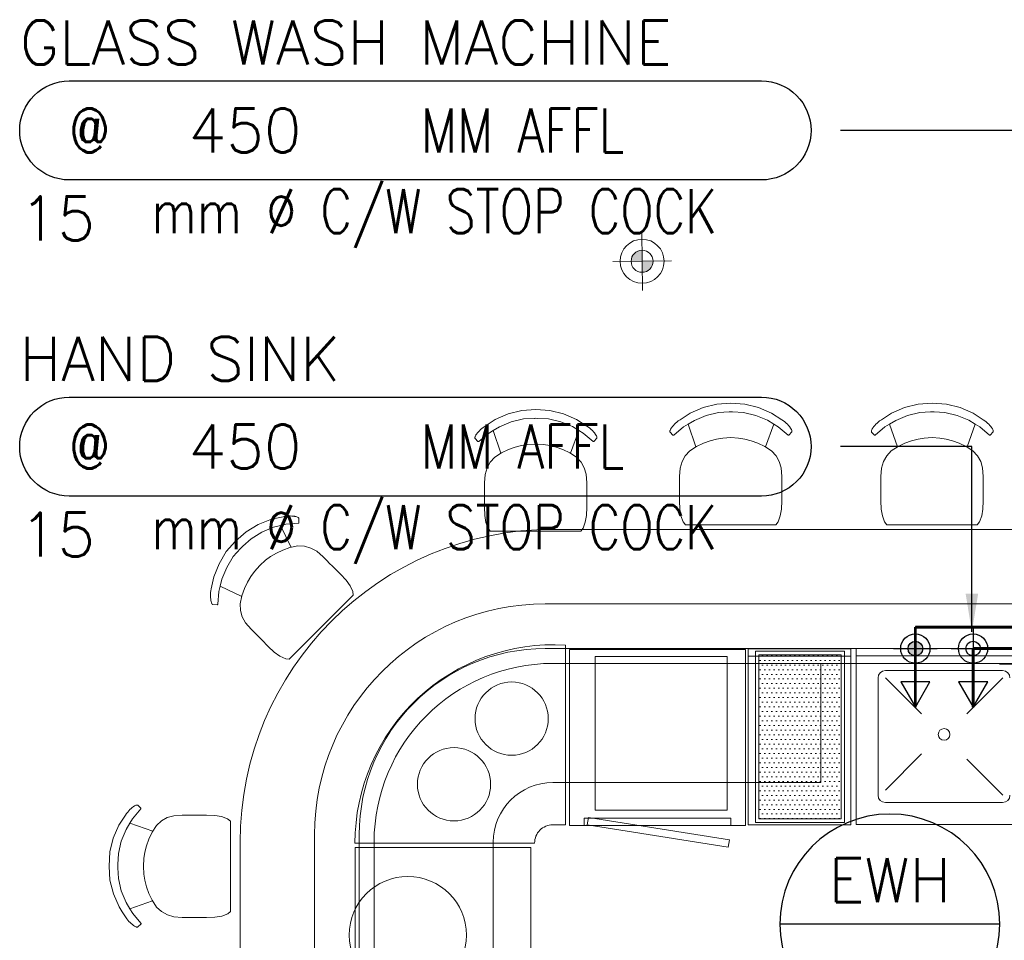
# Model space of a CAD drawing. Extents: x -750 to 58062, y -2404 to 18333.
# Tile 23 of 91: x 4591 to 7951, y 10777 to 13916. Entities that reach past the tile are written whole.
import ezdxf
from ezdxf.enums import TextEntityAlignment as Align

# ---------------------------------------------------------------- set-up
doc = ezdxf.new("R2010")
doc.units = 0
doc.header["$MEASUREMENT"] = 0
doc.layers.add('GREY SCALE', color=9, linetype='Continuous', lineweight=0, true_color=0x808080)
doc.layers.add('GREYSCALE', color=9, linetype='Continuous', lineweight=0, true_color=0x808080)
for name, color, linetype in [('LINE', 7, 'Continuous'), ('PLUMBING-DW-EQP-TAG', 7, 'Continuous'), ('PLUMBING-DW-TR-LVL-TAG', 7, 'Continuous'), ('TAG', 7, 'Continuous')]:
    doc.layers.add(name, color=color, linetype=linetype)
for name, color, linetype, true_color in [('PLUMBING-WS-CW-PIPE', 5, 'Continuous', 0x0000ff), ('PLUMBING-WS-HWS-PIPE', 1, 'Continuous', 0xff0000), ('WATER-CW-PIPE', 5, 'Continuous', 0x0000ff)]:
    doc.layers.add(name, color=color, linetype=linetype, true_color=true_color)
doc.styles.add('Oswald Light', font='txt')
doc.styles.add('Romans', font='Romans.shx', dxfattribs={"width": 0.8})
doc.styles.add('ROMANS-100', font='romans.shx', dxfattribs={"width": 0.8})
doc.styles.get("Standard").update_dxf_attribs({"font": 'arial.ttf', "width": 0.8})
doc.dimstyles.new('MDS-50', dxfattribs={"dimtxt": 100, "dimasz": 100, "dimexe": 50, "dimexo": 50, "dimgap": 25, "dimtad": 1, "dimdec": 0, "dimtxsty": 'Oswald Light', "dimcen": 0, "dimdle": 1.5875, "dimazin": 0, "dimtfac": 1, "dimtdec": 0, "dimtix": 1, "dimtmove": 0, "dimatfit": 0, "dimfxl": 1, "dimfrac": 2, "dimtolj": 1, "dimarcsym": 0})

# ---------------------------------------------------------------- blocks, each defined once
blk = doc.blocks.new('FLOOR PLAN')
at = {"layer": 'GREYSCALE'}
h = blk.add_hatch(color=256, dxfattribs=at)
h.dxf.hatch_style = 1
h.paths.add_polyline_path([(6714.9, 13092.5), (6714.5, 13130, 0.414214), (6677.4, 13092)])
h.paths.add_polyline_path([(6714.9, 13092.5), (6715.4, 13055, 0.414214), (6752.4, 13093)])
h = blk.add_hatch(dxfattribs=at)
h.set_pattern_fill('DOTS', color=256, scale=9.99998)
h.set_pattern_definition([(0, (-1012881.154, -157781.6), (7.93748412, 15.87496825), [0, -15.87496825])])
h.paths.add_polyline_path([(7113.6, 11750.4), (7113.6, 11190.4), (7393.6, 11190.4), (7393.6, 11750.4)])
for p, q in [((6716.2, 12992.5), (6713.7, 13192.5)), ((6615, 13091.2), (6814.9, 13093.8)), ((6923.2, 12593.3), (6969.9, 12605.1)), ((7017.9, 12608.1), (6969.9, 12605.1)), ((7017.9, 12608.1), (7065.8, 12605.3)), ((7112.5, 12593.6), (7065.8, 12605.3)), ((7610.4, 12593.3), (7657.1, 12605.1)), ((7705, 12608.1), (7657.1, 12605.1)), ((7705, 12608.1), (7752.9, 12605.3)), ((7799.6, 12593.6), (7752.9, 12605.3)), ((6213.6, 12552.3), (6257.9, 12571.6)), ((6257.9, 12571.6), (6304.6, 12583.4)), ((6352.6, 12586.4), (6304.6, 12583.4)), ((6352.6, 12586.4), (6400.5, 12583.6)), ((6447.2, 12571.9), (6400.5, 12583.6)), ((6491.4, 12552.6), (6447.2, 12571.9)), ((6862, 12563.1), (6878.9, 12574)), ((6878.9, 12574), (6923.2, 12593.3)), ((6893.2, 12549.8), (6933.1, 12566.2)), ((6933.1, 12566.2), (6975, 12576.3)), ((6975, 12576.3), (7012, 12578.4)), ((7012, 12578.4), (7012.9, 12578.4)), ((7012.9, 12578.4), (7017.8, 12578.7)), ((7022.8, 12578.4), (7017.8, 12578.7)), ((7023.6, 12578.4), (7022.8, 12578.4)), ((7060.7, 12576.4), (7023.6, 12578.4)), ((7102.5, 12566.5), (7060.7, 12576.4)), ((7142.4, 12550.1), (7102.5, 12566.5)), ((7156.8, 12574.3), (7112.5, 12593.6)), ((7191.3, 12552.1), (7156.8, 12574.3)), ((7549.2, 12563.1), (7566, 12574)), ((7566, 12574), (7610.4, 12593.3)), ((7580.3, 12549.8), (7620.3, 12566.2)), ((7620.3, 12566.2), (7662.1, 12576.3)), ((7662.1, 12576.3), (7699.2, 12578.4)), ((7699.2, 12578.4), (7700, 12578.4)), ((7700, 12578.4), (7705, 12578.7)), ((7710, 12578.4), (7705, 12578.7)), ((7710.8, 12578.4), (7710, 12578.4)), ((7747.8, 12576.4), (7710.8, 12578.4)), ((7789.7, 12566.5), (7747.8, 12576.4)), ((7829.5, 12550.1), (7789.7, 12566.5)), ((7843.9, 12574.3), (7799.6, 12593.6)), ((7878.4, 12552.1), (7843.9, 12574.3)), ((6179, 12530), (6196.7, 12541.4)), ((6196.7, 12541.4), (6213.6, 12552.3)), ((6227.9, 12528.1), (6267.8, 12544.6)), ((6267.8, 12544.6), (6309.7, 12554.6)), ((6309.7, 12554.6), (6346.7, 12556.7)), ((6346.7, 12556.7), (6347.5, 12556.7)), ((6347.5, 12556.7), (6352.5, 12557)), ((6357.5, 12556.7), (6352.5, 12557)), ((6358.3, 12556.7), (6357.5, 12556.7)), ((6395.4, 12554.7), (6358.3, 12556.7)), ((6437.2, 12544.8), (6395.4, 12554.7)), ((6477.1, 12528.4), (6437.2, 12544.8)), ((6525.9, 12530.4), (6491.4, 12552.6)), ((6532.2, 12526.4), (6525.9, 12530.4)), ((6818.2, 12528.5), (6821.5, 12532.3)), ((6821.5, 12532.3), (6825.2, 12536.3)), ((6825.2, 12536.3), (6829.3, 12540.2)), ((6829.3, 12540.2), (6833.6, 12544)), ((6838.1, 12547.7), (6833.6, 12544)), ((6838.1, 12547.7), (6844.3, 12551.6)), ((6844.3, 12551.6), (6862, 12563.1)), ((6856.1, 12527.3), (6871.6, 12536.7)), ((6871.6, 12536.7), (6893.2, 12549.8)), ((6898.7, 12459.4), (6871.6, 12536.7)), ((7136.4, 12459.2), (7164, 12537.1)), ((7164, 12537.1), (7142.4, 12550.1)), ((7179.4, 12527.7), (7164, 12537.1)), ((7197.5, 12548.1), (7191.3, 12552.1)), ((7197.5, 12548.1), (7202, 12544.5)), ((7206.3, 12540.7), (7202, 12544.5)), ((7210.4, 12536.8), (7206.3, 12540.7)), ((7214.1, 12532.8), (7210.4, 12536.8)), ((7217.3, 12529), (7214.1, 12532.8)), ((7505.4, 12528.5), (7508.6, 12532.3)), ((7508.6, 12532.3), (7512.3, 12536.3)), ((7512.3, 12536.3), (7516.4, 12540.2)), ((7516.4, 12540.2), (7520.7, 12544)), ((7525.3, 12547.7), (7520.7, 12544)), ((7525.3, 12547.7), (7531.4, 12551.6)), ((7531.4, 12551.6), (7549.2, 12563.1)), ((7543.3, 12527.3), (7558.7, 12536.7)), ((7558.7, 12536.7), (7580.3, 12549.8)), ((7585.9, 12459.4), (7558.7, 12536.7)), ((7823.5, 12459.2), (7851.1, 12537.1)), ((7851.1, 12537.1), (7829.5, 12550.1)), ((7866.6, 12527.7), (7851.1, 12537.1)), ((7884.6, 12548.1), (7878.4, 12552.1)), ((7884.6, 12548.1), (7889.1, 12544.5)), ((7893.4, 12540.7), (7889.1, 12544.5)), ((7897.5, 12536.8), (7893.4, 12540.7)), ((7901.2, 12532.8), (7897.5, 12536.8)), ((7904.5, 12529), (7901.2, 12532.8)), ((6145.9, 12496.4), (6147.5, 12499.3)), ((6148, 12500), (6147.5, 12499.3)), ((6148, 12500), (6149.7, 12502.6)), ((6149.7, 12502.6), (6150.2, 12503.2)), ((6150.2, 12503.2), (6152.9, 12506.8)), ((6152.9, 12506.8), (6156.2, 12510.6)), ((6156.2, 12510.6), (6159.9, 12514.6)), ((6157.5, 12477.6), (6190.8, 12505.6)), ((6159.9, 12514.6), (6164, 12518.5)), ((6164, 12518.5), (6168.3, 12522.3)), ((6172.8, 12526), (6168.3, 12522.3)), ((6172.8, 12526), (6179, 12530)), ((6190.8, 12505.6), (6206.2, 12515)), ((6206.2, 12515), (6227.9, 12528.1)), ((6233.4, 12437.7), (6206.2, 12515)), ((6471.1, 12437.5), (6498.7, 12515.4)), ((6498.7, 12515.4), (6477.1, 12528.4)), ((6514.1, 12506), (6498.7, 12515.4)), ((6547.4, 12478.1), (6514.1, 12506)), ((6532.2, 12526.4), (6536.7, 12522.8)), ((6541, 12519), (6536.7, 12522.8)), ((6545.1, 12515.1), (6541, 12519)), ((6548.8, 12511.1), (6545.1, 12515.1)), ((6552, 12507.3), (6548.8, 12511.1)), ((6554.8, 12503.8), (6552, 12507.3)), ((6555.2, 12503.1), (6554.8, 12503.8)), ((6557, 12500.5), (6555.2, 12503.1)), ((6557, 12500.5), (6557.4, 12499.8)), ((6559, 12497), (6557.4, 12499.8)), ((6560, 12494.6), (6559, 12497)), ((6809.8, 12514.1), (6810.2, 12515.8)), ((6809.8, 12513.1), (6809.8, 12514.1)), ((6809.8, 12510.8), (6809.8, 12513.1)), ((6810.3, 12509.9), (6809.8, 12510.8)), ((6810.2, 12515.8), (6811.2, 12518.1)), ((6820.1, 12499.4), (6810.3, 12509.9)), ((6811.2, 12518.1), (6812.8, 12521)), ((6813.3, 12521.7), (6812.8, 12521)), ((6813.3, 12521.7), (6815, 12524.3)), ((6815, 12524.3), (6815.5, 12524.9)), ((6815.5, 12524.9), (6818.2, 12528.5)), ((6820.1, 12499.4), (6820.9, 12498.9)), ((6820.9, 12498.9), (6821.9, 12498.9)), ((6821.9, 12498.9), (6822.8, 12499.3)), ((6822.8, 12499.3), (6856.1, 12527.3)), ((7212.7, 12499.8), (7179.4, 12527.7)), ((7213.6, 12499.4), (7212.7, 12499.8)), ((7214.5, 12499.4), (7213.6, 12499.4)), ((7215.4, 12499.9), (7214.5, 12499.4)), ((7215.4, 12499.9), (7225.2, 12510.4)), ((7220.1, 12525.5), (7217.3, 12529)), ((7220.5, 12524.8), (7220.1, 12525.5)), ((7222.3, 12522.2), (7220.5, 12524.8)), ((7222.3, 12522.2), (7222.7, 12521.5)), ((7224.3, 12518.7), (7222.7, 12521.5)), ((7225.3, 12516.3), (7224.3, 12518.7)), ((7225.2, 12510.4), (7225.7, 12511.3)), ((7225.7, 12514.6), (7225.3, 12516.3)), ((7225.7, 12513.6), (7225.7, 12514.6)), ((7225.7, 12511.3), (7225.7, 12513.6)), ((7497, 12514.1), (7497.3, 12515.8)), ((7497, 12513.1), (7497, 12514.1)), ((7497, 12510.8), (7497, 12513.1)), ((7497.4, 12509.9), (7497, 12510.8)), ((7497.3, 12515.8), (7498.3, 12518.1)), ((7507.2, 12499.4), (7497.4, 12509.9)), ((7498.3, 12518.1), (7500, 12521)), ((7500.4, 12521.7), (7500, 12521)), ((7500.4, 12521.7), (7502.2, 12524.3)), ((7502.2, 12524.3), (7502.6, 12524.9)), ((7502.6, 12524.9), (7505.4, 12528.5)), ((7507.2, 12499.4), (7508.1, 12498.9)), ((7508.1, 12498.9), (7509, 12498.9)), ((7509, 12498.9), (7509.9, 12499.3)), ((7509.9, 12499.3), (7543.3, 12527.3)), ((7899.8, 12499.8), (7866.6, 12527.7)), ((7900.7, 12499.4), (7899.8, 12499.8)), ((7901.7, 12499.4), (7900.7, 12499.4)), ((7902.5, 12499.9), (7901.7, 12499.4)), ((7902.5, 12499.9), (7912.3, 12510.4)), ((7907.2, 12525.5), (7904.5, 12529)), ((7907.6, 12524.8), (7907.2, 12525.5)), ((7909.4, 12522.2), (7907.6, 12524.8)), ((7909.4, 12522.2), (7909.8, 12521.5)), ((7911.5, 12518.7), (7909.8, 12521.5)), ((7912.5, 12516.3), (7911.5, 12518.7)), ((7912.3, 12510.4), (7912.8, 12511.3)), ((7912.8, 12514.6), (7912.5, 12516.3)), ((7912.8, 12513.6), (7912.8, 12514.6)), ((7912.8, 12511.3), (7912.8, 12513.6)), ((6144.5, 12492.4), (6144.9, 12494.1)), ((6144.5, 12491.4), (6144.5, 12492.4)), ((6144.5, 12489.1), (6144.5, 12491.4)), ((6145, 12488.2), (6144.5, 12489.1)), ((6144.9, 12494.1), (6145.9, 12496.4)), ((6154.8, 12477.7), (6145, 12488.2)), ((6154.8, 12477.7), (6155.6, 12477.2)), ((6155.6, 12477.2), (6156.6, 12477.2)), ((6156.6, 12477.2), (6157.5, 12477.6)), ((6281.8, 12458.5), (6303.9, 12464.3)), ((6303.9, 12464.3), (6325.3, 12467.7)), ((6325.3, 12467.7), (6351.9, 12469.2)), ((6351.9, 12469.2), (6378.5, 12467.8)), ((6378.5, 12467.8), (6399.9, 12464.4)), ((6399.9, 12464.4), (6422, 12458.7)), ((6548.3, 12477.7), (6547.4, 12478.1)), ((6549.2, 12477.7), (6548.3, 12477.7)), ((6550.1, 12478.2), (6549.2, 12477.7)), ((6550.1, 12478.2), (6559.9, 12488.8)), ((6559.9, 12488.8), (6560.4, 12489.6)), ((6560.4, 12492.9), (6560, 12494.6)), ((6560.4, 12491.9), (6560.4, 12492.9)), ((6560.4, 12489.6), (6560.4, 12491.9)), ((6900.9, 12460.9), (6924.5, 12472.1)), ((6924.5, 12472.1), (6947.1, 12480.2)), ((6947.1, 12480.2), (6969.2, 12486)), ((6969.2, 12486), (6990.6, 12489.4)), ((6990.6, 12489.4), (7017.2, 12490.9)), ((7017.2, 12490.9), (7043.8, 12489.5)), ((7043.8, 12489.5), (7065.2, 12486.1)), ((7065.2, 12486.1), (7087.3, 12480.4)), ((7087.3, 12480.4), (7109.9, 12472.3)), ((7109.9, 12472.3), (7133.4, 12461.2)), ((7588.1, 12460.9), (7611.6, 12472.1)), ((7611.6, 12472.1), (7634.3, 12480.2)), ((7634.3, 12480.2), (7656.4, 12486)), ((7656.4, 12486), (7677.7, 12489.4)), ((7677.7, 12489.4), (7704.3, 12490.9)), ((7704.3, 12490.9), (7730.9, 12489.5)), ((7730.9, 12489.5), (7752.3, 12486.1)), ((7752.3, 12486.1), (7774.4, 12480.4)), ((7774.4, 12480.4), (7797, 12472.3)), ((7797, 12472.3), (7820.5, 12461.2)), ((6212.7, 12424.2), (6235.6, 12439.2)), ((6235.6, 12439.2), (6259.2, 12450.4)), ((6259.2, 12450.4), (6281.8, 12458.5)), ((6422, 12458.7), (6444.6, 12450.6)), ((6444.6, 12450.6), (6468.1, 12439.5)), ((6468.1, 12439.5), (6491, 12424.5)), ((6862.3, 12428.8), (6878, 12445.9)), ((6878, 12445.9), (6900.9, 12460.9)), ((7133.4, 12461.2), (7156.3, 12446.2)), ((7172, 12429.2), (7156.3, 12446.2)), ((7549.4, 12428.8), (7565.1, 12445.9)), ((7565.1, 12445.9), (7588.1, 12460.9)), ((7820.5, 12461.2), (7843.4, 12446.2)), ((7859.1, 12429.2), (7843.4, 12446.2)), ((6186, 12387.6), (6197, 12407.1)), ((6197, 12407.1), (6212.7, 12424.2)), ((6506.6, 12407.5), (6491, 12424.5)), ((6517.6, 12388.1), (6506.6, 12407.5)), ((6844.6, 12387.1), (6851.3, 12409.3)), ((6851.3, 12409.3), (6862.3, 12428.8)), ((7182.9, 12409.8), (7172, 12429.2)), ((7189.6, 12387.5), (7182.9, 12409.8)), ((7531.7, 12387.1), (7538.4, 12409.3)), ((7538.4, 12409.3), (7549.4, 12428.8)), ((7870, 12409.8), (7859.1, 12429.2)), ((7876.7, 12387.5), (7870, 12409.8)), ((6177.5, 12336.7), (6179.3, 12365.4)), ((6179.3, 12365.4), (6186, 12387.6)), ((6524.3, 12365.8), (6517.6, 12388.1)), ((6526, 12337.2), (6524.3, 12365.8)), ((6842.8, 12358.4), (6844.6, 12387.1)), ((7191.3, 12358.9), (7189.6, 12387.5)), ((7529.9, 12358.4), (7531.7, 12387.1)), ((7878.4, 12358.9), (7876.7, 12387.5)), ((6177.5, 12336.7), (6177.4, 12285.2)), ((6526, 12337.2), (6525.9, 12312.4)), ((6842.8, 12358.4), (6842.7, 12306.9)), ((7191.3, 12358.9), (7191.2, 12334.1)), ((7191.2, 12333.9), (7191.2, 12334.1)), ((7191.2, 12307.4), (7191.2, 12333.9)), ((7529.9, 12358.4), (7529.9, 12306.9)), ((7878.3, 12307.4), (7878.4, 12333.9)), ((7878.4, 12358.9), (7878.4, 12334.1)), ((7878.4, 12333.9), (7878.4, 12334.1)), ((6525.9, 12312.2), (6525.9, 12312.4)), ((6525.9, 12285.7), (6525.9, 12312.2)), ((6842.7, 12306.5), (6842.7, 12306.9)), ((6842.7, 12275.2), (6842.7, 12306.5)), ((7191.2, 12307), (7191.2, 12307.4)), ((7191.2, 12275.6), (7191.2, 12307)), ((7529.8, 12275.2), (7529.9, 12306.5)), ((7529.9, 12306.5), (7529.9, 12306.9)), ((7878.3, 12307), (7878.3, 12307.4)), ((7878.3, 12275.6), (7878.3, 12307)), ((6177.4, 12284.8), (6177.4, 12285.2)), ((6177.4, 12253.5), (6177.4, 12284.8)), ((6525.9, 12285.3), (6525.9, 12285.7)), ((6525.9, 12253.9), (6525.9, 12285.3)), ((6843.5, 12246.9), (6842.7, 12275.2)), ((7190.3, 12247.3), (7191.2, 12275.6)), ((7530.7, 12246.9), (7529.8, 12275.2)), ((7877.4, 12247.3), (7878.3, 12275.6)), ((6178.2, 12225.2), (6177.4, 12253.5)), ((6525, 12225.6), (6525.9, 12253.9)), ((6847.3, 12223.7), (6843.5, 12246.9)), ((7186.4, 12224.1), (7190.3, 12247.3)), ((7534.5, 12223.7), (7530.7, 12246.9)), ((7873.5, 12224.1), (7877.4, 12247.3)), ((5405.1, 12194.7), (5363.8, 12169.9)), ((5450, 12212.4), (5405.1, 12194.7)), ((5490.1, 12221.1), (5450, 12212.4)), ((5498.9, 12195.5), (5481.4, 12191.1)), ((5497.3, 12222.6), (5490.1, 12221.1)), ((5497.3, 12222.6), (5503, 12223.3)), ((5542.2, 12199.3), (5498.9, 12195.5)), ((5508.8, 12223.6), (5503, 12223.3)), ((5514.5, 12223.7), (5508.8, 12223.6)), ((5519.8, 12223.5), (5514.5, 12223.7)), ((5524.8, 12223.2), (5519.8, 12223.5)), ((5529.3, 12222.6), (5524.8, 12223.2)), ((5530.1, 12222.4), (5529.3, 12222.6)), ((5533.1, 12221.9), (5530.1, 12222.4)), ((5533.1, 12221.9), (5533.9, 12221.7)), ((5537.1, 12220.8), (5533.9, 12221.7)), ((5539.5, 12219.9), (5537.1, 12220.8)), ((5540.9, 12218.9), (5539.5, 12219.9)), ((5541.6, 12218.2), (5540.9, 12218.9)), ((5543.3, 12216.6), (5541.6, 12218.2)), ((5543.2, 12199.5), (5542.2, 12199.3)), ((5543.8, 12200.2), (5543.2, 12199.5)), ((5543.5, 12215.6), (5543.3, 12216.6)), ((5544.1, 12201.2), (5543.5, 12215.6)), ((5544.1, 12201.2), (5543.8, 12200.2)), ((6182, 12202), (6178.2, 12225.2)), ((6189.7, 12181.7), (6182, 12202)), ((6513.3, 12182.1), (6521.1, 12202.4)), ((6521.1, 12202.4), (6525, 12225.6)), ((6855.1, 12203.4), (6847.3, 12223.7)), ((6862.4, 12193.9), (6855.1, 12203.4)), ((7171, 12193.9), (7178.6, 12203.8)), ((7178.6, 12203.8), (7186.4, 12224.1)), ((7542.2, 12203.4), (7534.5, 12223.7)), ((7549.5, 12193.9), (7542.2, 12203.4)), ((7858.1, 12193.9), (7865.7, 12203.8)), ((7865.7, 12203.8), (7873.5, 12224.1)), ((5327.9, 12138.1), (5363.8, 12169.9)), ((5417.2, 12168.5), (5380.6, 12145.9)), ((5456.9, 12185.1), (5417.2, 12168.5)), ((5481.4, 12191.1), (5456.9, 12185.1)), ((5517, 12116.6), (5481.4, 12191.1)), ((6197, 12172.2), (6189.7, 12181.7)), ((6505.7, 12172.2), (6197, 12172.2)), ((6197.5, 12171.6), (6197.2, 12172)), ((6505.2, 12171.6), (6505.5, 12172)), ((6505.7, 12172.2), (6513.3, 12182.1)), ((7171, 12193.9), (6862.4, 12193.9)), ((6862.8, 12193.3), (6862.6, 12193.7)), ((7170.5, 12193.3), (7170.8, 12193.7)), ((7858.1, 12193.9), (7549.5, 12193.9)), ((7550, 12193.3), (7549.7, 12193.7)), ((7857.6, 12193.3), (7857.9, 12193.7)), ((5327.9, 12138.1), (5296.1, 12102.1)), ((5380.6, 12145.9), (5353, 12121.1)), ((5271.4, 12060.7), (5296.1, 12102.1)), ((5320.1, 12085.2), (5344.8, 12112.9)), ((5344.8, 12112.9), (5345.3, 12113.5)), ((5345.3, 12113.5), (5348.7, 12117.2)), ((5352.4, 12120.6), (5348.7, 12117.2)), ((5353, 12121.1), (5352.4, 12120.6)), ((5447.6, 12085.2), (5467.2, 12096.8)), ((5467.2, 12096.8), (5488.9, 12107.1)), ((5488.9, 12107.1), (5513.5, 12115.8)), ((5513.5, 12115.8), (5540.2, 12121.5)), ((5563.3, 12120.5), (5540.2, 12121.5)), ((5584.8, 12114.5), (5563.3, 12120.5)), ((5605.3, 12103.5), (5584.8, 12114.5)), ((5626.7, 12084.4), (5605.3, 12103.5)), ((5253.8, 12015.7), (5271.4, 12060.7)), ((5297.6, 12048.5), (5320.1, 12085.2)), ((5410.3, 12054.7), (5430.1, 12072.5)), ((5430.1, 12072.5), (5447.6, 12085.2)), ((5626.7, 12084.4), (5644.2, 12066.9)), ((5644.3, 12066.8), (5644.2, 12066.9)), ((5663.1, 12048), (5644.3, 12066.8)), ((5281, 12008.7), (5297.6, 12048.5)), ((5379.9, 12017.3), (5392.5, 12034.8)), ((5392.5, 12034.8), (5410.3, 12054.7)), ((5663.4, 12047.7), (5663.1, 12048)), ((5685.5, 12025.5), (5663.4, 12047.7)), ((5245.1, 11975.4), (5249.5, 11996.1)), ((5249.5, 11996.1), (5253.8, 12015.7)), ((5274.9, 11984.1), (5281, 12008.7)), ((5358, 11975.9), (5368.3, 11997.6)), ((5368.3, 11997.6), (5379.9, 12017.3)), ((5704.9, 12004.8), (5685.5, 12025.5)), ((5718.6, 11985.7), (5704.9, 12004.8)), ((5242.5, 11956.7), (5242.9, 11962.4)), ((5243.5, 11968.2), (5242.9, 11962.4)), ((5243.5, 11968.2), (5245.1, 11975.4)), ((5266.8, 11923.2), (5270.6, 11966.6)), ((5270.6, 11966.6), (5274.9, 11984.1)), ((5348.8, 11948.7), (5274.9, 11984.1)), ((5349.3, 11951.3), (5358, 11975.9)), ((5727.4, 11965.8), (5718.6, 11985.7)), ((5729, 11953.4), (5727.4, 11965.8)), ((5242.5, 11951), (5242.5, 11956.7)), ((5242.6, 11945.6), (5242.5, 11951)), ((5243, 11940.6), (5242.6, 11945.6)), ((5243.6, 11936.1), (5243, 11940.6)), ((5243.7, 11935.3), (5243.6, 11936.1)), ((5244.3, 11932.3), (5243.7, 11935.3)), ((5244.3, 11932.3), (5244.5, 11931.5)), ((5245.3, 11928.3), (5244.5, 11931.5)), ((5246.3, 11925.9), (5245.3, 11928.3)), ((5247.3, 11924.5), (5246.3, 11925.9)), ((5343.7, 11924.4), (5349.3, 11951.3)), ((5729, 11953.4), (5510.8, 11735.2)), ((5729.1, 11952.7), (5729.1, 11953.1)), ((5248, 11923.7), (5247.3, 11924.5)), ((5249.6, 11922.1), (5248, 11923.7)), ((5250.5, 11921.8), (5249.6, 11922.1)), ((5264.9, 11921.3), (5250.5, 11921.8)), ((5264.9, 11921.3), (5265.9, 11921.6)), ((5265.9, 11921.6), (5266.6, 11922.2)), ((5266.6, 11922.2), (5266.8, 11923.2)), ((5344.6, 11901.3), (5343.7, 11924.4)), ((5350.7, 11879.7), (5344.6, 11901.3)), ((5361.6, 11859.2), (5350.7, 11879.7)), ((5380.7, 11837.7), (5361.6, 11859.2)), ((5380.7, 11837.7), (5417, 11801.2)), ((5417.3, 11800.9), (5417, 11801.2)), ((5439.4, 11778.8), (5417.3, 11800.9)), ((5460, 11759.3), (5439.4, 11778.8)), ((5479.1, 11745.6), (5460, 11759.3)), ((5498.9, 11736.7), (5479.1, 11745.6)), ((5510.8, 11735.2), (5498.9, 11736.7)), ((5511.6, 11735.1), (5511.1, 11735.2)), ((6554.7, 11745, 59), (7004.7, 11745, 59)), ((6554.7, 11220, 59), (6554.7, 11745, 59)), ((7004.7, 11745, 59), (7004.7, 11220, 59)), ((4967.6, 11222.4), (4963.7, 11218.4)), ((4971.6, 11226.1), (4967.6, 11222.4)), ((4975.4, 11229.4), (4971.6, 11226.1)), ((4978.9, 11232.1), (4975.4, 11229.4)), ((5004.5, 11224.8), (4976.6, 11191.5)), ((4979.6, 11232.6), (4978.9, 11232.1)), ((4982.2, 11234.3), (4979.6, 11232.6)), ((4982.2, 11234.3), (4982.8, 11234.8)), ((4985.7, 11236.4), (4982.8, 11234.8)), ((4988, 11237.4), (4985.7, 11236.4)), ((4989.8, 11237.7), (4988, 11237.4)), ((4990.8, 11237.8), (4989.8, 11237.7)), ((4993, 11237.7), (4990.8, 11237.8)), ((4993.9, 11237.3), (4993, 11237.7)), ((5004.5, 11227.4), (4993.9, 11237.3)), ((5004.5, 11227.4), (5005, 11226.6)), ((5005, 11225.6), (5004.5, 11224.8)), ((5005, 11226.6), (5005, 11225.6)), ((7004.7, 11220, 59), (6554.7, 11220, 59)), ((4952.3, 11203.3), (4930, 11168.8)), ((4956.3, 11209.5), (4952.3, 11203.3)), ((4956.3, 11209.5), (4959.9, 11214)), ((4963.7, 11218.4), (4959.9, 11214)), ((4976.6, 11191.5), (4967.3, 11176)), ((5094.6, 11195), (5075.2, 11184)), ((5116.9, 11201.6), (5094.6, 11195)), ((5145.5, 11203.3), (5116.9, 11201.6)), ((5145.5, 11203.3), (5170.2, 11203.3)), ((5170.4, 11203.3), (5170.2, 11203.3)), ((5197, 11203.3), (5170.4, 11203.3)), ((5197.4, 11203.3), (5197, 11203.3)), ((5228.7, 11203.2), (5197.4, 11203.3)), ((5257.1, 11202.3), (5228.7, 11203.2)), ((5280.3, 11198.5), (5257.1, 11202.3)), ((5300.6, 11190.7), (5280.3, 11198.5)), ((5310.5, 11183.1), (5300.6, 11190.7)), ((4930, 11168.8), (4910.8, 11124.6)), ((4954.3, 11154.5), (4937.9, 11114.6)), ((4967.3, 11176), (4954.3, 11154.5)), ((5045.2, 11148.5), (4967.3, 11176)), ((5043.2, 11145.5), (5058.1, 11168.4)), ((5075.2, 11184), (5058.1, 11168.4)), ((5310.5, 11183.1), (5310.5, 10874.4)), ((5311.1, 11182.6), (5310.7, 11182.9)), ((4910.8, 11124.6), (4899.1, 11077.9)), ((5024, 11099.3), (5032, 11121.9)), ((5032, 11121.9), (5043.2, 11145.5)), ((4937.9, 11114.6), (4928, 11072.7)), ((5018.3, 11077.2), (5024, 11099.3)), ((4896.2, 11029.9), (4899.1, 11077.9)), ((4928, 11072.7), (4926, 11035.7)), ((5013.5, 11029.3), (5014.9, 11055.9)), ((5014.9, 11055.9), (5018.3, 11077.2)), ((4896.2, 11029.9), (4899.3, 10982)), ((4925.9, 11034.9), (4925.7, 11029.9)), ((4926, 11024.9), (4925.7, 11029.9)), ((4926, 11035.7), (4925.9, 11034.9)), ((4926, 11024.1), (4926, 11024.9)), ((4928.1, 10987.1), (4926, 11024.1)), ((5015, 11002.7), (5013.5, 11029.3)), ((4938.1, 10945.2), (4928.1, 10987.1)), ((5018.4, 10981.3), (5015, 11002.7)), ((4911.1, 10935.3), (4899.3, 10982)), ((5024.1, 10959.2), (5018.4, 10981.3)), ((5032.3, 10936.6), (5024.1, 10959.2)), ((4930.4, 10891), (4911.1, 10935.3)), ((4954.6, 10905.3), (4938.1, 10945.2)), ((5043.5, 10913), (5032.3, 10936.6)), ((4941.3, 10874.1), (4930.4, 10891)), ((4967.7, 10883.6), (4954.6, 10905.3)), ((5045, 10910.8), (4967.7, 10883.6)), ((5058.5, 10890.1), (5043.5, 10913)), ((5075.6, 10874.4), (5058.5, 10890.1)), ((4952.7, 10856.4), (4941.3, 10874.1)), ((4956.7, 10850.2), (4952.7, 10856.4)), ((4977.1, 10868.2), (4967.7, 10883.6)), ((5005, 10834.8), (4977.1, 10868.2)), ((5095.1, 10863.4), (5075.6, 10874.4)), ((5117.3, 10856.6), (5095.1, 10863.4)), ((5146, 10854.9), (5117.3, 10856.6)), ((5146, 10854.9), (5197.5, 10854.8)), ((5197.9, 10854.8), (5197.5, 10854.8)), ((5229.2, 10854.8), (5197.9, 10854.8)), ((5257.5, 10855.6), (5229.2, 10854.8)), ((5280.7, 10859.4), (5257.5, 10855.6)), ((5301, 10867.1), (5280.7, 10859.4)), ((5310.5, 10874.4), (5301, 10867.1)), ((5311.1, 10874.9), (5310.7, 10874.6)), ((4956.7, 10850.2), (4960.4, 10845.7)), ((4964.2, 10841.3), (4960.4, 10845.7)), ((4968.1, 10837.3), (4964.2, 10841.3)), ((4972.1, 10833.6), (4968.1, 10837.3)), ((4975.9, 10830.3), (4972.1, 10833.6)), ((4979.5, 10827.5), (4975.9, 10830.3)), ((4980.1, 10827.1), (4979.5, 10827.5)), ((4982.7, 10825.3), (4980.1, 10827.1)), ((4982.7, 10825.3), (4983.4, 10824.9)), ((4986.2, 10823.2), (4983.4, 10824.9)), ((4988.6, 10822.3), (4986.2, 10823.2)), ((4990.3, 10821.9), (4988.6, 10822.3)), ((4991.3, 10821.9), (4990.3, 10821.9)), ((4993.6, 10821.9), (4991.3, 10821.9)), ((4994.5, 10822.4), (4993.6, 10821.9)), ((5005, 10832.2), (4994.5, 10822.4)), ((5005.5, 10834), (5005, 10834.8)), ((5005, 10832.2), (5005.5, 10833)), ((5005.5, 10833), (5005.5, 10834))]:
    blk.add_line(p, q, dxfattribs=at)
at = {"layer": 'GREYSCALE', "ltscale": 0.25}
for p, q in [((8543.7, 12178.1), (6410.1, 12178.1)), ((6410.1, 11720.9), (8543.7, 11720.9)), ((7324.5, 11720.9), (6410.1, 11720.9)), ((7324.5, 11314.5), (7324.5, 11720.9)), ((7934.2, 11717.9, -59), (8543.7, 11717.9, -59)), ((6410.1, 11314.5), (7324.5, 11314.5)), ((5343.3, 11111.3), (5343.3, 7312.2)), ((5800.5, 7312.2), (5800.5, 11111.3)), ((5800.5, 11111.3), (5800.5, 7312.2)), ((6206.9, 7312.2), (6206.9, 11111.3))]:
    blk.add_line(p, q, dxfattribs=at)
at = {"layer": 'GREYSCALE', "ltscale": 0.2}
for p, q in [((6384.7, 11924.1), (8543.7, 11924.1)), ((8543.7, 11771.7), (6384.7, 11771.7)), ((5597.3, 7286.8), (5597.3, 11136.7)), ((5749.7, 11136.7), (5749.7, 7286.8))]:
    blk.add_line(p, q, dxfattribs=at)
at = {"layer": 'GREYSCALE', "ltscale": 25}
for p, q in [((6453, 11170.3, -59), (6453, 11783.3, -59)), ((6467.5, 11768.1), (6467.5, 11168.1)), ((7077.1, 11770.8, -143.3), (7427.1, 11771, -143.3)), ((7077.1, 11770.8, -143.3), (7077.1, 11170.3, -143.3)), ((7427.1, 11771, -143.3), (7427.1, 11170.3, -143.3)), ((8524.8, 11771.7), (7444.9, 11771.7)), ((7444.9, 11771.7), (7444.9, 11171.7)), ((7077.1, 11746, -143.3), (7427.1, 11746, -143.3)), ((7444.9, 11746.7), (8524.8, 11746.7)), ((7544.9, 11696.7), (7944.9, 11696.7)), ((7519.9, 11271.7), (7519.9, 11671.7)), ((7545.3, 11671.7), (7668.3, 11548.7)), ((7945.3, 11671.7), (7822.2, 11548.7)), ((7667.9, 11412.3), (7544.9, 11289.2)), ((7822.2, 11394.8), (7945.3, 11271.7)), ((7944.9, 11246.7), (7544.9, 11246.7)), ((6409.9, 11170.3, -59), (6453, 11170.3, -59)), ((7427.1, 11170.3, -59), (7077.1, 11170.3, -59)), ((7444.9, 11171.7), (8524.8, 11171.7)), ((5735.2, 11108.5, -59), (6348.2, 11108.5, -59)), ((5735.4, 11092.7, -59), (5735.4, 10126.2, -59)), ((6335.4, 11092.7, -59), (5735.4, 11092.7, -59)), ((6335.4, 10126.2, -59), (6335.4, 11092.7, -59))]:
    blk.add_line(p, q, dxfattribs=at)
at = {"layer": 'GREYSCALE', "ltscale": 0.5}
for p, q in [((6467.5, 11168.1), (6467.5, 11768.1)), ((7067.5, 11768.1), (6467.5, 11768.1)), ((7067.5, 11768.1), (7067.5, 11168.1)), ((7127.1, 11745.8, -143.3), (7177.1, 11745.8, -143.3)), ((6517.5, 11168.1), (6517.5, 11193.1)), ((6517.5, 11193.1), (7017.5, 11193.1)), ((6532.3, 11195.1), (6528, 11170.5)), ((7013.2, 11119.1), (6532.3, 11195.1)), ((7017.5, 11193.1), (7017.5, 11168.1)), ((7067.5, 11168.1), (6467.5, 11168.1)), ((6528, 11170.5), (7008.9, 11094.5)), ((7008.9, 11094.5), (7013.2, 11119.1))]:
    blk.add_line(p, q, dxfattribs=at)
at = {"layer": 'GREYSCALE', "elevation": -59.4}
blk.add_lwpolyline([(7101.6, 11762.4), (7101.6, 11178.4), (7405.6, 11178.4), (7405.6, 11762.4), (7101.6, 11762.4)], dxfattribs=at)
blk.add_lwpolyline([(7113.6, 11750.4), (7113.6, 11190.4), (7393.6, 11190.4), (7393.6, 11750.4)], close=True, dxfattribs=at)
at = {"layer": 'GREYSCALE'}
for centre, radius in [((6714.9, 13092.5), 75), ((6714.9, 13092.5), 37.5), ((5915.6, 10794.5, -59), 200)]:
    blk.add_circle(centre, radius, dxfattribs=at)
at = {"layer": 'GREYSCALE', "ltscale": 0.7}
for centre in [(6269.8, 11532.6, -58.5), (6073.2, 11308.8, -58.5)]:
    blk.add_circle(centre, 125, dxfattribs=at)
at = {"layer": 'GREYSCALE', "ltscale": 25}
blk.add_circle((7745.2, 11478.8, -24.9), 20, dxfattribs=at)
at = {"layer": 'GREYSCALE', "ltscale": 0.25}
for radius in [1066.8, 609.6, 609.6, 203.2]:
    blk.add_arc((6410.1, 11111.3), radius, 90, 180, dxfattribs=at)
at = {"layer": 'GREYSCALE', "ltscale": 0.2}
for radius in [787.4, 635]:
    blk.add_arc((6384.7, 11136.7), radius, 90, 180, dxfattribs=at)
at = {"layer": 'GREYSCALE', "ltscale": 25}
for centre, radius, start, end in [((6412, 11107.7, -59), 676.8, 86.5216, 179.9528), ((7544.9, 11671.7), 25, 90, 180), ((7944.9, 11671.7), 25, 0, 90), ((7544.9, 11271.7), 25, 180, 270), ((7944.9, 11271.7), 25, 270, 360), ((6409.8, 11108.6, -59), 61.7, 89.9095, 180.0905)]:
    blk.add_arc(centre, radius, start, end, dxfattribs=at)
blk = doc.blocks.new('CW')
at = {"layer": 'PLUMBING-WS-CW-PIPE', "color": 8, "true_color": 0x808080}
for p, q in [((0, 75), (0, -75)), ((-75, 0), (75, 0))]:
    blk.add_line(p, q, dxfattribs=at)
at = {"layer": 'PLUMBING-WS-CW-PIPE', "const_width": 10}
blk.add_lwpolyline([(0, 0), (0, -200)], dxfattribs=at)
at = {"layer": 'PLUMBING-WS-CW-PIPE'}
blk.add_lwpolyline([(0, -200), (50, -113.4), (-50, -113.4)], close=True, dxfattribs=at)
for radius in [50, 25]:
    blk.add_circle((0, 0), radius, dxfattribs=at)
blk = doc.blocks.new('HW')
at = {"layer": 'PLUMBING-WS-HWS-PIPE'}
h = blk.add_hatch(color=256, dxfattribs=at)
h.dxf.hatch_style = 1
h.paths.add_polyline_path([(0, 25, 0.414214), (-25, 0), (0, 0)])
h.paths.add_polyline_path([(0, 25), (0, 0), (25, 0, 0.414214)])
h.paths.add_polyline_path([(25, 0), (0, 0), (0, -25, 0.414214)])
h.paths.add_polyline_path([(0, 0), (-25, 0, 0.414214), (0, -25)])
at = {"layer": 'PLUMBING-WS-HWS-PIPE', "color": 8, "true_color": 0x808080}
for p, q in [((0, 75), (0, -75)), ((-75, 0), (75, 0))]:
    blk.add_line(p, q, dxfattribs=at)
at = {"layer": 'PLUMBING-WS-HWS-PIPE', "const_width": 10}
blk.add_lwpolyline([(0, 0), (0, -200)], dxfattribs=at)
at = {"layer": 'PLUMBING-WS-HWS-PIPE'}
blk.add_lwpolyline([(0, -200), (50, -113.4), (-50, -113.4)], close=True, dxfattribs=at)
for radius in [50, 25]:
    blk.add_circle((0, 0), radius, dxfattribs=at)
blk = doc.blocks.new('PLUMB-WS-WS-TAG')
at = {"layer": 'PLUMBING-DW-TR-LVL-TAG'}
blk.add_lwpolyline([(112.5, 112.5), (1687.5, 112.5, -0.414214), (1800, 0, -0.414214), (1687.5, -112.5), (112.5, -112.5, -0.414214), (0, 0), (0, 0, -0.414214)], format="xyb", close=True, dxfattribs=at)
at = {"layer": 'PLUMBING-DW-TR-LVL-TAG', "char_height": 100, "attachment_point": 4}
for s, width, insert in [('{\\Fromans|c0;@}', 115.286, (112.5, 0)), ('{\\Fromans|c0;MM AFFL}', 662.905, (912.5, 0)), ('{\\Fromans|c0;mm %%C C/W STOP COCK}', 1987.152, (300, -200))]:
    blk.add_mtext_dynamic_manual_height_columns(s, width=width, gutter_width=3324.7, heights=[0], dxfattribs=dict(at, insert=insert))
at = {"layer": 'PLUMBING-DW-TR-LVL-TAG', "style": 'ROMANS-100'}
for tag, p in [('PLUM-DR-EQP', (0, 200)), ('PLUM-DR-PSIZE', (0, -200))]:
    blk.add_attdef(tag, text='', height=100, dxfattribs=at).set_placement(p, align=Align.MIDDLE_LEFT)
blk.add_attdef('PLUM-PIPE-LVL', text='', height=100, dxfattribs=at).set_placement((512.5, 0), align=Align.MIDDLE_CENTER)
blk = doc.blocks.new('PLUMBING-EQP-TAG')
at = {"layer": 'PLUMBING-DW-EQP-TAG'}
blk.add_line((-250, 0), (250, 0), dxfattribs=at)
blk.add_circle((0, 0), 250, dxfattribs=at)
blk.add_attdef('EQP-NAME', text='', height=100, dxfattribs=at).set_placement((0, 100), align=Align.MIDDLE)
blk.add_attdef('EQP-NUM', text='', height=100, dxfattribs=at).set_placement((0, -125), align=Align.MIDDLE_CENTER)

msp = doc.modelspace()

# ---------------------------------------------------------------- linework, layer by layer
at = {"layer": 'PLUMBING-WS-HWS-PIPE', "ltscale": 5, "const_width": 10}
for points in [[(7647.1, 11771.7), (7647.1, 11844.8)], [(8622.6, 10798.6), (8622.6, 11844.8), (7647.1, 11844.8)]]:
    msp.add_lwpolyline(points, dxfattribs=at)
at = {"layer": 'WATER-CW-PIPE', "const_width": 10}
msp.add_lwpolyline([(7844.3, 11771.7), (8503.7, 11771.7)], dxfattribs=at)

# ---------------------------------------------------------------- block references
for name, p in [('HW', (7647.1, 11771.7)), ('CW', (7844.3, 11771.7))]:
    msp.add_blockref(name, p)
at = {"layer": 'GREY SCALE', "ltscale": 5}
msp.add_blockref('FLOOR PLAN', (0, 0), dxfattribs=at)
at = {"layer": 'PLUMBING-DW-EQP-TAG'}
ref = msp.add_blockref('PLUMBING-EQP-TAG', (7560.3, 10832.2), dxfattribs=dict(at, xscale=-1.5, yscale=1.5, zscale=1.5))
ref.add_attrib('EQP-NUM', '02', dxfattribs={"height": 150, "style": 'Romans'}).set_placement((7550.5, 10644.7), align=Align.TOP_CENTER)
ref.add_attrib('EQP-NAME', 'EWH', dxfattribs={"height": 150, "style": 'Romans'}).set_placement((7560.3, 10982.2), align=Align.MIDDLE)
at = {"layer": 'TAG', "xscale": 1.5, "yscale": 1.5, "zscale": 1.5}
for p, values in [((4591.4, 13538.6), {'PLUM-PIPE-LVL': '450', 'PLUM-DR-PSIZE': '15', 'PLUM-DR-EQP': 'GLASS WASH MACHINE'}), ((4591.4, 12460.2), {'PLUM-PIPE-LVL': '450', 'PLUM-DR-PSIZE': '15', 'PLUM-DR-EQP': 'HAND SINK'})]:
    msp.add_blockref('PLUMB-WS-WS-TAG', p, dxfattribs=at).add_auto_attribs(values)

# ---------------------------------------------------------------- leaders
at = {"layer": 'LINE'}
for points in [[(8250.2, 12105.2), (8250.2, 13538.6), (7391.4, 13538.6)], [(7840, 11828.8), (7840, 12460.2), (7391.4, 12460.2)]]:
    msp.add_leader(points, dimstyle='MDS-50', override={"dimasz": 130, "dimtad": 0}, dxfattribs=at)

doc.saveas('drawing.dxf')
